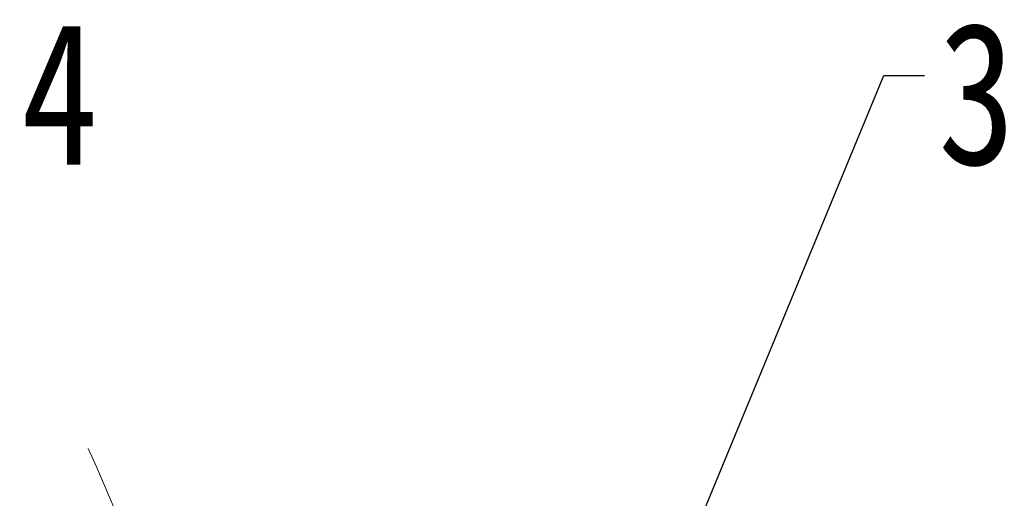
# Model space of a CAD drawing. Header units: millimetres. Extents: x 3075 to 3577, y -362 to -10.
# Tile 29 of 30: x 3465 to 3501, y -67 to -49. Entities that reach past the tile are written whole.
import ezdxf

# ---------------------------------------------------------------- set-up
doc = ezdxf.new("R2010")
doc.units = ezdxf.units.MM
doc.linetypes.add('PHANTOM2', pattern=[31.75, 15.875, -3.175, 3.175, -3.175, 3.175, -3.175])
doc.styles.get("Standard").update_dxf_attribs({"font": '仿宋_GB2312.ttf', "width": 0.8})
doc.dimstyles.new('副本 ISO-5', dxfattribs={"dimtxt": 3, "dimasz": 1.5, "dimexe": 1, "dimexo": 0.625, "dimgap": 0.5, "dimtad": 1, "dimtoh": 1, "dimdsep": 46, "dimtxsty": 'Standard', "dimcen": 2.5, "dimadec": 0, "dimazin": 0, "dimtfac": 1, "dimtmove": 0, "dimatfit": 3, "dimfxl": 0, "dimarcsym": 0})

msp = doc.modelspace()

# ---------------------------------------------------------------- linework, layer by layer
at = {"color": 3, "linetype": 'PHANTOM2', "lineweight": 9, "ltscale": 0.2}
for points in [[(3467.592, -64.968), (3470.292, -75.763), (3464.507, -89.027), (3467.744, -100.494)], [(3463.353, -65.876), (3466.052, -76.671), (3460.268, -89.934), (3463.505, -101.401)]]:
    msp.add_spline(points, degree=3, dxfattribs=at)

# ---------------------------------------------------------------- texts
at = {"color": 5, "lineweight": 9, "char_height": 5.25, "width": 3.28134, "attachment_point": 1}
for s, insert in [('4', (3465.112, -49.247)), ('3', (3498.953, -49.247))]:
    msp.add_mtext(s, dxfattribs=dict(at, insert=insert))

# ---------------------------------------------------------------- leaders
at = {"color": 5, "lineweight": 9}
msp.add_leader([(3489.72, -68.694), (3496.953, -51.216), (3498.453, -51.216)], dimstyle='副本 ISO-5', override={"dimgap": 0.5, "dimtad": 0, "dimldrblk": 'Dot'}, dxfattribs=at)

doc.saveas('drawing.dxf')
